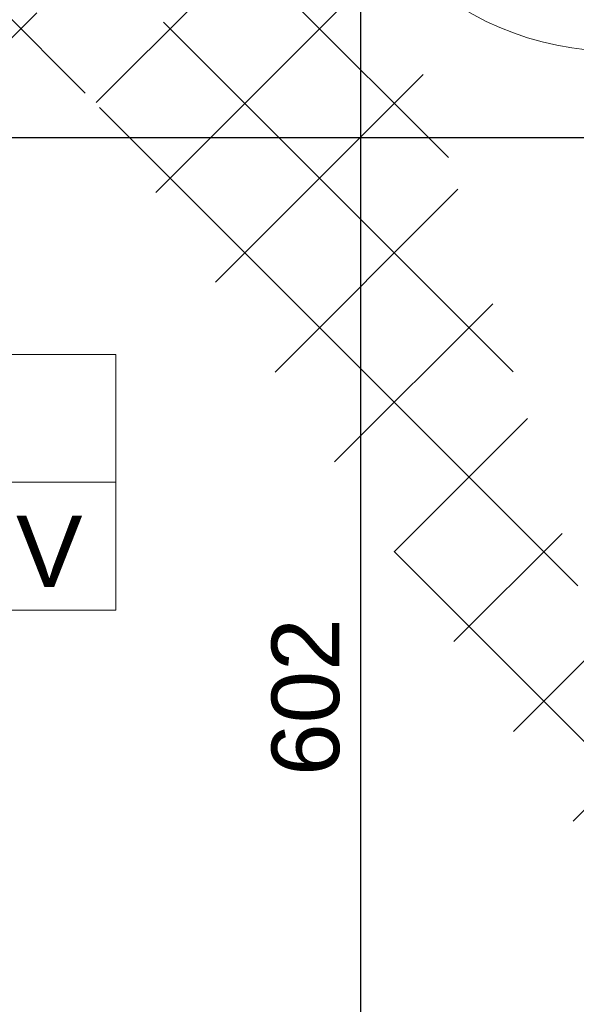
# Model space of a CAD drawing. Header units: millimetres. Extents: x -29624 to 9939, y -6894 to 6495.
# Tile 27 of 243: x -25694 to -25529, y 3578 to 3870. Entities that reach past the tile are written whole.
import ezdxf
from ezdxf.enums import TextEntityAlignment as Align

# ---------------------------------------------------------------- set-up
doc = ezdxf.new("R2010")
doc.units = ezdxf.units.MM
doc.header["$MEASUREMENT"] = 0
for name, color, linetype, lineweight in [('A_opisy', 81, 'Continuous', 13), ('A_stolarka', 20, 'Continuous', 15), ('A_wymiary', 253, 'Continuous', 9), ('A_ściany istniejące hatch', 82, 'Continuous', 9)]:
    doc.layers.add(name, color=color, linetype=linetype, lineweight=lineweight)
doc.styles.get("Standard").update_dxf_attribs({"font": 'arial.ttf'})
doc.dimstyles.new('1do100', dxfattribs={"dimtxt": 20, "dimasz": 15, "dimexe": 15, "dimexo": 0.625, "dimgap": 6, "dimtad": 1, "dimtxsty": 'Standard', "dimblk": 'ARCHTICK', "dimcen": 2.5, "dimadec": 0, "dimazin": 0, "dimtfac": 1, "dimtmove": 0, "dimatfit": 3, "dimldrblk": 'OBLIQUE', "dimfxl": 15, "dimfxlon": 1, "dimarcsym": 0})

# ---------------------------------------------------------------- blocks, each defined once
blk = doc.blocks.new('_ArchTick')
at = {"color": 0, "linetype": 'ByBlock', "const_width": 0.15}
blk.add_lwpolyline([(-0.5, -0.5), (0.5, 0.5)], dxfattribs=at)
blk = doc.blocks.new('*D1275')
at = {"layer": 'A_wymiary', "color": 0, "lineweight": -2, "transparency": 16777216}
for p, q in [((-25578.20712169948, 3970.323442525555), (-25608.20712169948, 3970.323442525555)), ((-25593.20712169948, 3970.323442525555), (-25593.20712169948, 3368.323442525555)), ((-25578.20712169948, 3368.323442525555), (-25608.20712169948, 3368.323442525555))]:
    blk.add_line(p, q, dxfattribs=at)
at = {"layer": 'Defpoints', "color": 0, "transparency": 16777216}
for p in [(-25103.05965633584, 3970.323442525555), (-25593.20712169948, 3368.323442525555), (-24658.05965633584, 3368.323442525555)]:
    blk.add_point(p, dxfattribs=at)
at = {"layer": 'A_wymiary', "color": 0, "lineweight": -2, "transparency": 16777216, "xscale": 15, "yscale": 15, "zscale": 15}
for p, rotation in [((-25593.20712169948, 3970.323442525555), 90), ((-25593.20712169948, 3368.323442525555), 270)]:
    blk.add_blockref('_ArchTick', p, dxfattribs=dict(at, rotation=rotation))
at = {"layer": 'A_wymiary', "color": 0, "transparency": 16777216, "insert": (-25609.41858145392, 3669.323442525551), "char_height": 20, "attachment_point": 5, "rotation": 90}
blk.add_mtext('602', dxfattribs=at)
blk = doc.blocks.new('_Oblique')
at = {"color": 0, "linetype": 'ByBlock', "lineweight": -2}
blk.add_line((-0.5, -0.5), (0.5, 0.5), dxfattribs=at)
blk = doc.blocks.new('*D1259')
at = {"layer": 'A_wymiary', "color": 0, "lineweight": -2, "transparency": 16777216}
for p, q in [((-26039.05965633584, 3819.836757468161), (-26039.05965633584, 3849.836757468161)), ((-25517.05965630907, 3819.836757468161), (-25517.05965630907, 3849.836757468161)), ((-26039.05965633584, 3834.836757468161), (-25517.05965630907, 3834.836757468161))]:
    blk.add_line(p, q, dxfattribs=at)
at = {"layer": 'Defpoints', "color": 0, "transparency": 16777216}
for p in [(-25517.05965630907, 3834.836757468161), (-26039.05965633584, 3669.323442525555), (-25517.05965630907, 3669.323442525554)]:
    blk.add_point(p, dxfattribs=at)
at = {"layer": 'A_wymiary', "color": 0, "lineweight": -2, "transparency": 16777216, "xscale": 15, "yscale": 15, "zscale": 15, "rotation": 180}
blk.add_blockref('_ArchTick', (-26039.05965633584, 3834.836757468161), dxfattribs=at)
at = {"layer": 'A_wymiary', "color": 0, "lineweight": -2, "transparency": 16777216, "xscale": 15, "yscale": 15, "zscale": 15}
blk.add_blockref('_ArchTick', (-25517.05965630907, 3834.836757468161), dxfattribs=at)
at = {"layer": 'A_wymiary', "color": 0, "transparency": 16777216, "insert": (-25778.05965632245, 3851.048217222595), "char_height": 20, "attachment_point": 5}
blk.add_mtext('522', dxfattribs=at)
blk = doc.blocks.new('*U1847')
blk.add_line((63.8127706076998, 50), (63.8127706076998, 0))
for points in [[(168.0988622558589, 25), (-1.608218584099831, 25), (-1.608218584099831, 50), (168.0988622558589, 50)], [(63.8127706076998, 0), (-1.608218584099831, 0), (-1.608218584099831, 50), (63.8127706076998, 50)], [(-1.608218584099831, 3.552713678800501e-15), (168.0988622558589, 1.07502772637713e-15), (168.0988622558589, 25), (-1.608218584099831, 25)]]:
    blk.add_lwpolyline(points, close=True)
at = {"insert": (47.18280978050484, 14.32589765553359), "char_height": 10, "attachment_point": 1}
blk.add_mtext_dynamic_manual_height_columns('m²', width=64.84177150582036, gutter_width=75, heights=[0], dxfattribs=at)
blk.add_attdef('NR', text='', height=14).set_placement((31.27604232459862, 36.87371778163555), align=Align.MIDDLE_CENTER)
for tag, p in [('NAZWA_POM.', (67.27913792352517, 36.87371778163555)), ('WYKOŃCZENIE', (68.17839194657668, 11.49736833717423))]:
    blk.add_attdef(tag, text='', height=14).set_placement(p, align=Align.MIDDLE_LEFT)
blk.add_attdef('POW', text='', height=14).set_placement((41.48388954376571, 11.50248429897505), align=Align.MIDDLE_RIGHT)

msp = doc.modelspace()

# ---------------------------------------------------------------- hatches: boundary and pattern name
at = {"layer": 'A_ściany istniejące hatch'}
h = msp.add_hatch(dxfattribs=at)
h.set_pattern_fill('NET', color=256, scale=250, angle=45)
h.set_pattern_definition([(45, (7385.571392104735, 0), (-22.09708691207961, 22.09708691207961), []), (135, (7385.571392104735, 0), (-22.09708691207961, -22.09708691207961), [])])
h.paths.add_polyline_path([(-24601.05965633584, 5156.323444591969), (-24559.05965633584, 5156.323441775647), (-24559.05965633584, 4894.323442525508), (-24349.05965633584, 4894.323442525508), (-24349.05965633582, 4852.323442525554), (-24601.05965633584, 4852.323442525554)], flags=16)
h.paths.add_polyline_path([(-24007.05800551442, 4880.323442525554), (-24007.05800551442, 4820.323442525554), (-24127.05965633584, 4820.323442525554), (-24127.05965633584, 4660.323442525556), (-24187.05965633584, 4660.323442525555), (-24187.05965633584, 4852.323442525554), (-24229.05965633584, 4852.323442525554), (-24229.05965633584, 4894.323442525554), (-24225.05965633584, 4894.323442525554), (-24225.05965633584, 5553.323442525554), (-24559.05965633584, 5553.323442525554), (-24559.05965633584, 5507.323442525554), (-24601.05965633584, 5507.323442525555), (-24601.05965633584, 5597.323442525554), (-24143.05965633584, 5597.323442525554), (-24143.05965931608, 5553.323442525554), (-24181.05965633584, 5553.323442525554), (-24181.05965633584, 4880.323442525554)], flags=17)
h.paths.add_polyline_path([(-23403.05965633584, 4880.323442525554), (-23261.05965633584, 4880.323442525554), (-23261.05965633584, 4942.323442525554), (-23217.05965633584, 4942.323442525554), (-23217.05965633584, 4657.323445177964), (-23277.05965633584, 4657.323445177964), (-23277.05965633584, 4820.323442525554), (-23403.05965633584, 4820.323442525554)], flags=17)
h.paths.add_polyline_path([(-23360.05965633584, 4000.323442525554), (-23277.05965633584, 4000.323442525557), (-23277.05965633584, 4115.323445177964), (-23217.05965633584, 4115.323445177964), (-23217.05965633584, 3942.323442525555), (-23277.05965633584, 3942.323442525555), (-23277.05965633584, 3975.323442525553), (-23360.05965633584, 3975.323442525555)], flags=17)
h.paths.add_polyline_path([(-23717.05965633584, 4570.323442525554), (-23687.05965633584, 4570.323442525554), (-23687.05965633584, 4540.323442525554), (-23717.05965633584, 4540.323442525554)], flags=17)
h.paths.add_polyline_path([(-23717.05965633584, 4276.323442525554), (-23687.05965633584, 4276.323442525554), (-23687.05965633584, 4306.323442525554), (-23717.05965633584, 4306.323442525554)], flags=17)
h.paths.add_polyline_path([(-24205.05965633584, 2730.323442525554), (-24145.05965633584, 2730.323442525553), (-24145.05965633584, 2570.323442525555), (-23907.05965633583, 2570.323442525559), (-23907.05965633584, 2750.323442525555), (-23847.05965633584, 2750.323442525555), (-23847.05965633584, 2570.323442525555), (-23277.05965633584, 2570.323442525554), (-23277.05965633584, 2720.323442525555), (-23217.05965633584, 2720.323442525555), (-23217.05965633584, 2510.323442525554), (-24205.05965633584, 2510.323442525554)])
h.paths.add_polyline_path([(-26687.05965227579, 5880.323442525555), (-26474.05965633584, 5880.32344487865), (-26474.05966137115, 5974.357659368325), (-26449.05965901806, 5974.35765319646), (-26449.05965901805, 5855.323442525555), (-26687.05965227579, 5855.323442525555)], flags=17)
h.paths.add_polyline_path([(-26054.05965633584, 5854.668952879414), (-26019.05965633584, 5854.668952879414), (-26019.05965633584, 5974.35765319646), (-26054.05965633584, 5974.35765319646)], flags=17)
h.paths.add_polyline_path([(-25764.05965630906, 4030.323442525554), (-25694.05966801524, 4030.323442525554), (-25694.05966801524, 3970.323442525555), (-25764.05965630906, 3970.323442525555)], flags=17)
h.paths.add_polyline_path([(-25354.05965630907, 4030.323442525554), (-25284.05965630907, 4030.323442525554), (-25284.05965630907, 3970.323442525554), (-25354.05965630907, 3970.323442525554)], flags=17)
h.paths.add_polyline_path([(-24913.05965630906, 4030.323442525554), (-24845.05966801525, 4030.323442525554), (-24845.05966801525, 3970.323442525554), (-24913.05965630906, 3970.323442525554)], flags=17)
h.paths.add_polyline_path([(-24710.05965630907, 4030.323442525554), (-24629.05966801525, 4030.323442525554), (-24629.05966801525, 3970.323442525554), (-24710.05965630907, 3970.323442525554)], flags=17)
h.paths.add_polyline_path([(-24127.05965633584, 4530.323438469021), (-24187.05965633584, 4530.323438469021), (-24187.05965633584, 4454.323442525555), (-24127.05965633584, 4454.323442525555)], flags=17)
h.paths.add_polyline_path([(-24559.05965633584, 5377.323440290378), (-24601.05965633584, 5377.323440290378), (-24601.05965633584, 5286.323444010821), (-24559.05965633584, 5286.323444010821)], flags=16)
h.paths.add_polyline_path([(-24013.05965633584, 5597.323442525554), (-23879.05965633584, 5597.323442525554), (-23879.05965633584, 5553.323442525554), (-24013.05965633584, 5553.323442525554)], flags=17)
h.paths.add_polyline_path([(-23261.05965633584, 5277.323444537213), (-23217.05965633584, 5277.323444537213), (-23217.05965633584, 5352.323442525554), (-23261.05965633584, 5352.323442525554)], flags=17)
h.paths.add_polyline_path([(-23261.05965633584, 5072.323442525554), (-23217.05965633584, 5072.323442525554), (-23217.05965633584, 5147.323442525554), (-23261.05965633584, 5147.323442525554)], flags=17)
h.paths.add_polyline_path([(-23277.05965633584, 4451.32344741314), (-23217.05965633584, 4451.32344741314), (-23217.05965633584, 4527.323445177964), (-23277.05965633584, 4527.323445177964)], flags=17)
h.paths.add_polyline_path([(-23277.05965633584, 4245.32344741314), (-23217.05965633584, 4245.32344741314), (-23217.05965633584, 4321.323445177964), (-23277.05965633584, 4321.323445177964)], flags=17)
h.paths.add_polyline_path([(-23277.05965633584, 3737.323444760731), (-23217.05965633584, 3737.323444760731), (-23217.05965633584, 3812.323442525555), (-23277.05965633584, 3812.323442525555)], flags=17)
h.paths.add_polyline_path([(-23277.05965633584, 3532.323444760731), (-23217.05965633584, 3532.323444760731), (-23217.05965633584, 3607.323442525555), (-23277.05965633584, 3607.323442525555)], flags=17)
h.paths.add_polyline_path([(-23277.05965633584, 3060.32344476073), (-23217.05965633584, 3060.32344476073), (-23217.05965633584, 3130.323442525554), (-23277.05965633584, 3130.323442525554)], flags=17)
h.paths.add_polyline_path([(-23217.05965633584, 2855.323442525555), (-23277.05965633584, 2855.323442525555), (-23277.05965633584, 2925.323442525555), (-23217.05965633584, 2925.323442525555)], flags=17)
h.paths.add_polyline_path([(-24502.05965659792, 2970.323442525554), (-24432.05965633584, 2970.323442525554), (-24432.05965633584, 2910.323442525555), (-24502.05965659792, 2910.323442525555)], flags=17)
h.paths.add_polyline_path([(-24707.05965633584, 2910.323442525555), (-24637.05965633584, 2910.323442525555), (-24637.05965633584, 2970.323442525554), (-24707.05965633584, 2970.323442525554)], flags=17)
h.paths.add_polyline_path([(-24912.05965659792, 2970.323442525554), (-24842.05965633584, 2970.323442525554), (-24842.05965633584, 2910.323442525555), (-24912.05965659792, 2910.323442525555)], flags=17)
h.paths.add_polyline_path([(-25169.05965633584, 2910.323442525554), (-25047.05966804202, 2910.323442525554), (-25047.05966804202, 2970.323442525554), (-25169.05965633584, 2970.323442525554)], flags=17)
h.paths.add_polyline_path([(-25374.05965659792, 2970.323442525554), (-25304.05965633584, 2970.323442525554), (-25304.05965633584, 2910.323442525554), (-25374.05965659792, 2910.323442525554)], flags=17)
h.paths.add_polyline_path([(-25579.05965633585, 2910.323442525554), (-25509.05965633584, 2910.323442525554), (-25509.05965633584, 2970.323442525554), (-25579.05965633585, 2970.323442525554)], flags=17)
h.paths.add_polyline_path([(-25784.05965659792, 2970.323442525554), (-25714.05965633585, 2970.323442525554), (-25714.05965633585, 2910.323442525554), (-25784.05965659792, 2910.323442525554)], flags=17)
h.paths.add_polyline_path([(-23895.05965633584, 2970.323442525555), (-23981.55965633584, 2970.323442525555), (-23981.54424533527, 2910.323442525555), (-23907.05965633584, 2910.323442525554), (-23907.05965633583, 2860.323442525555), (-23847.05965633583, 2860.323442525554), (-23847.05965633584, 3103.823442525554), (-23895.05965633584, 3103.823442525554)], flags=17)
h.paths.add_polyline_path([(-24091.55965633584, 2970.323442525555), (-24091.54424533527, 2910.323442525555), (-24145.05965633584, 2910.323442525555), (-24145.05965633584, 2870.323442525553), (-24205.05965633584, 2870.323442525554), (-24205.05965633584, 2910.323442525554), (-24297.05965633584, 2910.323442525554), (-24297.05965633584, 2970.323442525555)], flags=17)
h.paths.add_polyline_path([(-26079.05965633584, 2864.323442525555), (-26019.05965633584, 2864.323442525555), (-26019.05965633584, 2910.323442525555), (-25919.05965633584, 2910.323442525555), (-25919.05966804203, 2970.323442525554), (-26079.05965633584, 2970.323442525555)], flags=17)
h.paths.add_polyline_path([(-24289.05965630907, 4030.323442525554), (-24187.05965633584, 4030.323442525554), (-24187.05965633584, 4324.323442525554), (-24127.05965633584, 4324.32343846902), (-24127.05965633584, 4000.323442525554), (-24110.05965633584, 4000.323442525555), (-24110.05965633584, 3975.323442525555), (-24127.05965633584, 3975.323442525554), (-24127.05965633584, 3620.323442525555), (-24100.05965633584, 3620.323442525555), (-24100.05965633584, 3540.323442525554), (-24127.05965633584, 3540.323442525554), (-24127.05965633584, 3320.323442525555), (-24302.55965633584, 3320.323442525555), (-24302.55965633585, 3368.323442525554), (-24167.05965633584, 3368.323442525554), (-24167.05965633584, 3970.323442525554), (-24289.05965657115, 3970.323442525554)], flags=17)
h.paths.add_polyline_path([(-24494.05965630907, 4030.323442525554), (-24424.05965630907, 4030.323442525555), (-24424.05965630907, 3970.323442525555), (-24457.05965633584, 3970.323442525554), (-24457.05965633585, 3804.323442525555), (-24489.05965633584, 3804.323445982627), (-24489.05965633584, 3970.323442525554), (-24494.05965630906, 3970.323442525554)], flags=17)
h.paths.add_polyline_path([(-24736.05965633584, 3368.323442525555), (-24489.05965633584, 3368.323442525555), (-24489.05965633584, 3518.323447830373), (-24457.05965633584, 3518.3234443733), (-24457.05965633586, 3368.323442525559), (-24412.55965633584, 3368.323442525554), (-24412.55965633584, 3320.323442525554), (-24736.05965633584, 3320.323442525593)], flags=17)
h.paths.add_polyline_path([(-25725.05965633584, 3368.323442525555), (-25725.05965633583, 3320.323442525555), (-25485.05965633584, 3320.323442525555), (-25485.05965633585, 3368.323442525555), (-25489.05965630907, 3368.323442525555), (-25489.05965630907, 3460.323442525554), (-25517.05965630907, 3460.323442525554), (-25517.05965630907, 3368.323442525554)], flags=17)
h.paths.add_polyline_path([(-26079.05965633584, 4061.323442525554), (-26019.05965633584, 4061.323442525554), (-26019.05965633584, 4030.323442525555), (-25899.05965630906, 4030.323442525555), (-25899.05966801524, 3970.323442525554), (-26039.05965633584, 3970.323442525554), (-26039.05965633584, 3368.323442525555), (-25835.05965633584, 3368.323442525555), (-25835.05965633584, 3320.323442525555), (-26079.05965633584, 3320.323442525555)], flags=17)
h.paths.add_polyline_path([(-26019.05965633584, 4357.738516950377), (-26079.05965633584, 4357.738516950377), (-26079.05965633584, 4201.323453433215), (-26019.05965633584, 4201.323453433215)], flags=17)
h.paths.add_polyline_path([(-26019.05965633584, 4572.297004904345), (-26079.05965633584, 4572.297004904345), (-26079.05965633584, 4492.738518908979), (-26019.05965633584, 4492.738518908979)], flags=17)
h.paths.add_polyline_path([(-26019.05965633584, 4787.323442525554), (-26079.05965633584, 4787.323442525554), (-26079.05965633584, 4707.297013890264), (-26019.05965633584, 4707.297013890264)], flags=17)
h.paths.add_polyline_path([(-26019.05965633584, 5107.323442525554), (-26079.05965633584, 5107.323442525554), (-26079.05965633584, 4922.323442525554), (-26019.05965633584, 4922.323442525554)], flags=17)
h.paths.add_polyline_path([(-26019.05965633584, 5312.323442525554), (-26079.05965633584, 5312.323442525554), (-26079.05965633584, 5242.323455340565), (-26019.05965633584, 5242.323455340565)], flags=17)
h.paths.add_polyline_path([(-26019.05965633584, 5527.323442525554), (-26079.05965633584, 5527.323442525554), (-26079.05965633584, 5447.323442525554), (-26019.05965633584, 5447.323442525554)], flags=17)
h.paths.add_polyline_path([(-27069.05965633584, 5252.439788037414), (-27129.05965633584, 5252.439788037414), (-27129.05965633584, 5322.419772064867), (-27069.05965633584, 5322.419772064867), (-27069.05965633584, 5324.323442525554), (-26609.05965633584, 5324.323442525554), (-26609.05965633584, 5314.323442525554), (-26640.15965633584, 5314.323442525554), (-26640.15965633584, 5238.323442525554), (-26655.15965633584, 5238.323442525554), (-26655.15965633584, 5314.323442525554), (-26911.05965633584, 5314.323442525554), (-26911.05965633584, 5299.320287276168), (-26918.05965633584, 5299.320287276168), (-26918.05965633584, 5314.323442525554), (-27069.05965633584, 5314.323442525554)])
h.paths.add_polyline_path([(-27069.05965633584, 5197.323442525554), (-27069.05965633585, 5204.323442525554), (-26918.05965633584, 5204.323442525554), (-26918.05965633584, 5209.320288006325), (-26911.05965633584, 5209.320288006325), (-26911.05965633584, 5186.842374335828), (-26918.05965633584, 5186.842373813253), (-26918.05965633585, 5197.323442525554)], flags=17)
h.paths.add_polyline_path([(-27129.05965633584, 5117.439788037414), (-27069.05965633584, 5117.439788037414), (-27069.05965633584, 5087.323442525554), (-26918.05965633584, 5087.323442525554), (-26918.05965633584, 5096.842374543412), (-26911.05965633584, 5096.842374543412), (-26911.05965633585, 5087.323442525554), (-26655.15965633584, 5087.323442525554), (-26655.15965633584, 5143.323442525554), (-26640.15965633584, 5143.323442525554), (-26640.15965633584, 5087.323442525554), (-26612.05965609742, 5087.323442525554), (-26612.05965633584, 5072.323442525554), (-27069.05965633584, 5072.323442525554), (-27069.05965633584, 5046.959804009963), (-27129.05965633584, 5046.959804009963)])
h.paths.add_polyline_path([(-27129.05965633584, 4916.959804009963), (-27069.05965633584, 4916.959804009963), (-27069.05965633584, 4872.323442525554), (-26477.05965633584, 4872.323442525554), (-26477.05965633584, 4889.588796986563), (-26429.05965633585, 4889.588796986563), (-26429.05965633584, 4560.322612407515), (-26477.05965633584, 4560.322612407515), (-26477.05965633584, 4832.323442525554), (-27069.05965633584, 4832.323442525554), (-27069.05965633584, 4754.452296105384), (-27129.05965633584, 4754.452296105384)])
h.paths.add_polyline_path([(-27129.05965633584, 4414.472312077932), (-27069.05965633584, 4414.472312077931), (-27069.05965633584, 4392.323442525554), (-26477.05965633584, 4392.323442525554), (-26477.05965633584, 4450.322612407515), (-26429.05965633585, 4450.322612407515), (-26429.05965633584, 4053.322612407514), (-26477.05965633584, 4053.322612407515), (-26477.05965633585, 4367.323442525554), (-27069.05965633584, 4367.323442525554), (-27069.05965633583, 4344.256026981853), (-27129.05965633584, 4344.256026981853)])
h.paths.add_polyline_path([(-27129.05965633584, 4000.125357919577), (-27069.05965633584, 4000.125357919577), (-27069.05965633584, 3930.323442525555), (-26477.05965633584, 3930.323442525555), (-26477.05965633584, 3943.322612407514), (-26429.05965633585, 3943.322612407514), (-26429.05965633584, 3884.684373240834), (-26477.05965633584, 3884.684373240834), (-26477.05965633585, 3887.323442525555), (-27069.05965633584, 3887.323442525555), (-27069.05965633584, 3835.125357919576), (-27129.05965633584, 3835.125357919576)])
h.paths.add_polyline_path([(-27129.05965633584, 3700.125357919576), (-27069.05965633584, 3700.125357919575), (-27069.05965633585, 3645.543180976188), (-27010.05965633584, 3645.543180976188), (-27010.05965633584, 3787.240861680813), (-27000.69587569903, 3787.240861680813), (-27000.69587692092, 3781.240861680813), (-27004.05965633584, 3781.240861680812), (-27004.05965633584, 3645.543180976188), (-26907.05965633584, 3645.543180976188), (-26907.05965633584, 3781.240861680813), (-26911.69587692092, 3781.240861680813), (-26911.69587692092, 3787.240861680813), (-26896.5144484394, 3787.240861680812), (-26896.5144484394, 3781.240861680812), (-26901.05965633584, 3781.240861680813), (-26901.05965633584, 3645.543180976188), (-26804.05965633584, 3645.543180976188), (-26804.05965633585, 3781.240861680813), (-26807.5144484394, 3781.240861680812), (-26807.51444953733, 3787.240861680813), (-26798.05965633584, 3787.240861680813), (-26798.05965633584, 3752.240861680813), (-26793.88796868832, 3752.240861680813), (-26793.88796868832, 3746.240861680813), (-26798.05965633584, 3746.240861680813), (-26798.05965633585, 3645.543180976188), (-26630.05965633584, 3645.543180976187), (-26630.05965633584, 3746.240861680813), (-26704.88796654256, 3746.240861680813), (-26704.88796753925, 3752.240861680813), (-26624.05965633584, 3752.240861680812), (-26624.05965633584, 3645.543180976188), (-26477.05965633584, 3645.543180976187), (-26477.05965633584, 3774.684373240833), (-26429.05965633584, 3774.684373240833), (-26429.05965633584, 3627.829504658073), (-26477.05965633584, 3627.829504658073), (-26477.05965633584, 3630.543180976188), (-26624.05965633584, 3630.543180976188), (-26624.05965633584, 3588.24317934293), (-26630.05965633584, 3588.243180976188), (-26630.05965633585, 3630.543180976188), (-27069.05965633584, 3630.543180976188), (-27129.05965633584, 3630.543180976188)])
h.paths.add_polyline_path([(-27129.05965633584, 4549.472312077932), (-27069.05965633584, 4549.472312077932), (-27069.05965633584, 4619.452296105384), (-27129.05965633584, 4619.452296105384)])
h.paths.add_polyline_path([(-27129.05965633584, 4135.125357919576), (-27069.05965633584, 4135.125357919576), (-27069.05965633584, 4209.256026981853), (-27129.05965633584, 4209.256026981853)], flags=17)
h.paths.add_polyline_path([(-27129.05965633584, 3425.563196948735), (-27069.05965633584, 3425.563196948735), (-27069.05965633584, 3495.543180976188), (-27129.05965633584, 3495.543180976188)], flags=17)
h.paths.add_polyline_path([(-27129.05965633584, 3220.583212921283), (-27129.05965633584, 3290.563196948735), (-27069.05965633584, 3290.563196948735), (-27069.05965633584, 3280.563196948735), (-27022.05965633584, 3280.563196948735), (-27022.05965633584, 3451.543196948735), (-27010.8489369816, 3451.543196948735), (-27010.8489369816, 3445.543196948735), (-27016.05965633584, 3445.543196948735), (-27016.05965633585, 3280.563196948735), (-26917.05965633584, 3280.563196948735), (-26917.05965633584, 3445.543196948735), (-26921.84893456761, 3445.543196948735), (-26921.84893456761, 3451.543196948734), (-26906.54779697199, 3451.543196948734), (-26906.54779697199, 3445.543196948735), (-26911.05965633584, 3445.543196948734), (-26911.05965633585, 3280.563196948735), (-26814.05965633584, 3280.563196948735), (-26814.05965633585, 3445.543196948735), (-26817.54779522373, 3445.543196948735), (-26817.54779826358, 3451.543196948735), (-26803.51444971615, 3451.543196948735), (-26803.5144484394, 3445.543196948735), (-26808.05965633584, 3445.543196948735), (-26808.05965633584, 3280.563196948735), (-26711.05965633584, 3280.563196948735), (-26711.05965633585, 3445.543196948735), (-26714.5144484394, 3445.543196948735), (-26714.5144484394, 3451.543196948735), (-26711.05965633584, 3451.543196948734), (-26711.05965633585, 3495.543180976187), (-26630.05965633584, 3495.543180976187), (-26630.05965633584, 3499.243179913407), (-26624.05965633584, 3499.243179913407), (-26624.05965633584, 3485.215646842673), (-26630.05965633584, 3485.215646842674), (-26630.05965633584, 3489.543180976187), (-26705.05965633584, 3489.543180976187), (-26705.05965633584, 3280.563196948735), (-26630.05965633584, 3280.563196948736), (-26630.05965633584, 3396.215642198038), (-26624.05965633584, 3396.21564435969), (-26624.05965633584, 3280.563196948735), (-26477.05965633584, 3280.563196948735), (-26477.05965633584, 3517.829504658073), (-26429.05965633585, 3517.829504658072), (-26429.05965633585, 3084.023442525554), (-26477.05965633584, 3084.023442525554), (-26477.05965633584, 3265.563196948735), (-26624.05965633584, 3265.563196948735), (-26624.05965633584, 3168.053688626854), (-26630.05965633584, 3168.053688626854), (-26630.05965633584, 3265.563196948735), (-26705.05965633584, 3265.563196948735), (-26705.05965633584, 3072.723442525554), (-26630.05965633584, 3072.723442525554), (-26630.05965633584, 3079.05368821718), (-26624.05965633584, 3079.05368821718), (-26624.05965633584, 3063.023443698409), (-26630.05965633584, 3063.023442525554), (-26630.05965633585, 3066.723442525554), (-26711.05965633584, 3066.723442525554), (-26711.05965633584, 3140.323442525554), (-26714.5144484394, 3140.323442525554), (-26714.5144484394, 3146.323442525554), (-26711.05965633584, 3146.323442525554), (-26711.05965633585, 3265.563196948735), (-26808.05965633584, 3265.563196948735), (-26808.05965633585, 3146.323442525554), (-26803.51444929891, 3146.323442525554), (-26803.5144484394, 3140.323442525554), (-26817.54779697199, 3140.323442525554), (-26817.54779522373, 3146.323442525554), (-26814.05965633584, 3146.323442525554), (-26814.05965633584, 3265.563196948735), (-26911.05965633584, 3265.563196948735), (-26911.05965633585, 3146.323442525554), (-26906.54779697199, 3146.323442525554), (-26906.54779697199, 3140.323442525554), (-26921.84893562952, 3140.323442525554), (-26921.84893456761, 3146.323442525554), (-26917.05965633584, 3146.323442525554), (-26917.05965633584, 3265.563196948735), (-27016.05965633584, 3265.563196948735), (-27016.05965633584, 3146.323442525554), (-27010.84893516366, 3146.323442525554), (-27010.8489369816, 3140.323442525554), (-27022.05965633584, 3140.323442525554), (-27022.05965633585, 3265.563196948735), (-27069.05965633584, 3265.563196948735), (-27069.05965633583, 3220.583212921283)])
h.paths.add_polyline_path([(-27009.05965633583, 2829.323442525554), (-27069.05965633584, 2829.323442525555), (-27069.05965633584, 2910.323442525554), (-27129.05965633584, 2910.323442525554), (-27129.05965633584, 3085.583212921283), (-27069.05965633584, 3085.583212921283), (-27069.05965633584, 2970.323442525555), (-26630.05965633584, 2970.323442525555), (-26630.05965633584, 2974.023442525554), (-26624.05965633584, 2974.023443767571), (-26624.05965633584, 2970.323442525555), (-26477.05965633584, 2970.323442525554), (-26477.05965633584, 2974.023442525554), (-26429.05965633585, 2974.023442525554), (-26429.05965633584, 2919.323443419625), (-26454.05965633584, 2919.323442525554), (-26454.05965633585, 2930.323442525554), (-26624.05965633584, 2930.323442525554), (-26624.05965633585, 2925.583212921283), (-26630.05965633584, 2925.583212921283), (-26630.05965633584, 2930.323442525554), (-26814.05965633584, 2930.323442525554), (-26814.05965633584, 2890.070277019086), (-26839.05965633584, 2890.070277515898), (-26839.05965633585, 2930.323442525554), (-27009.05965633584, 2930.323442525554)])
h.paths.add_polyline_path([(-27009.05965633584, 2580.323442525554), (-27009.05965633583, 2619.323442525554), (-27069.05965633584, 2619.323442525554), (-27069.05965633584, 2520.323442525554), (-26019.05965633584, 2520.323442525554), (-26019.05965633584, 2724.323442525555), (-26079.05965633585, 2724.323442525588), (-26079.05965633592, 2580.323442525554)])
edge = h.paths.add_edge_path()
edge.add_line((-23749.05965633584, 5597.323442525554), (-23749.05965991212, 5553.323442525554))
edge.add_line((-23749.05965991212, 5553.323442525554), (-23711.05965633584, 5553.323442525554))
edge.add_line((-23711.05965633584, 5553.323442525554), (-23711.05965633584, 5403.323442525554))
edge.add_line((-23711.05965633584, 5403.323442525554), (-23684.05965633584, 5403.323442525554))
edge.add_line((-23684.05965633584, 5403.323442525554), (-23684.05965633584, 5553.323442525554))
edge.add_line((-23684.05965633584, 5553.323442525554), (-23261.05965633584, 5553.323442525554))
edge.add_line((-23261.05965633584, 5553.323442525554), (-23261.05965633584, 5482.323440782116))
edge.add_line((-23261.05965633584, 5482.323440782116), (-23217.05965633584, 5482.323442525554))
edge.add_line((-23217.05965633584, 5482.323442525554), (-23217.05965633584, 5597.323442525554))
edge.add_line((-23217.05965633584, 5597.323442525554), (-23749.05965633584, 5597.323485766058))
edge.add_line((-27084.05965633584, 5974.357659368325), (-27049.05965633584, 5974.357659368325))
edge.add_line((-27049.05965633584, 5974.357659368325), (-27049.05964925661, 5880.32344487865))
edge.add_line((-27049.05964925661, 5880.32344487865), (-26867.05965633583, 5880.32344487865))
edge.add_line((-26867.05965633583, 5880.32344487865), (-26867.05965218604, 5855.323442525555))
edge.add_line((-26867.05965218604, 5855.323442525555), (-27084.05965633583, 5855.323442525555))
edge.add_line((-27084.05965633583, 5855.323442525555), (-27084.05965633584, 5974.35765319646))
edge.add_line((-25489.05965630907, 3570.323442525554), (-25517.05965630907, 3570.323442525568))
edge.add_line((-25517.05965630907, 3570.323442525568), (-25517.05965624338, 3855.323442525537))
edge.add_line((-25517.05965624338, 3855.323442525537), (-25489.0596563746, 3855.323442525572))
edge.add_line((-25489.0596563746, 3855.323442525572), (-25489.05965617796, 3775.342492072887))
edge.add_line((-25489.05965617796, 3775.342492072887), (-25489.05965630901, 3683.71488578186))
edge.add_line((-25489.05965630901, 3683.71488578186), (-25489.05965630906, 3580.323442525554))
edge.add_line((-25489.05965630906, 3580.323442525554), (-25489.05966801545, 3570.323442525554))
edge.add_line((-26179.05965633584, 5852.323442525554), (-26019.05965633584, 5852.323442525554))
edge.add_line((-26019.05965633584, 5852.323442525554), (-26019.05965633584, 5662.323442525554))
edge.add_line((-26019.05965633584, 5662.323442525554), (-26079.05965633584, 5662.323442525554))
edge.add_line((-26079.05965633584, 5662.323442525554), (-26079.05965633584, 5792.323442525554))
edge.add_line((-26079.05965633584, 5792.323442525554), (-26179.05965633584, 5792.323442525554))
edge.add_line((-26179.05965633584, 5792.323442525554), (-26179.05965821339, 5852.323442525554))
edge.add_line((-26687.05965052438, 5852.323442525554), (-26329.05965633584, 5852.323442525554))
edge.add_line((-26329.05965633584, 5852.323442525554), (-26329.05965633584, 5792.323442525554))
edge.add_line((-26329.05965633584, 5792.323442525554), (-26429.05965633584, 5792.323442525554))
edge.add_line((-26429.05965633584, 5792.323442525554), (-26429.05965633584, 4999.588796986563))
edge.add_line((-26429.05965633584, 4999.588796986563), (-26477.05965633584, 4999.588796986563))
edge.add_line((-26477.05965633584, 4999.588796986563), (-26477.05965633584, 5072.323442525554))
edge.add_line((-26477.05965633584, 5072.323442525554), (-26517.05965299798, 5072.323442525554))
edge.add_line((-26517.05965299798, 5072.323442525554), (-26517.05965633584, 5087.323442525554))
edge.add_line((-26517.05965633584, 5087.323442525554), (-26477.05965633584, 5087.323442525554))
edge.add_line((-26477.05965633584, 5087.323442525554), (-26477.05965633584, 5792.323442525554))
edge.add_line((-26477.05965633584, 5792.323442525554), (-26687.05965141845, 5792.323442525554))
edge.add_line((-26687.05965141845, 5792.323442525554), (-26687.05965633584, 5852.323442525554))
edge.add_line((-26839.05965633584, 2790.070277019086), (-26814.05965633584, 2790.07027602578))
edge.add_line((-26814.05965633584, 2790.07027602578), (-26814.05965633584, 2755.323442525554))
edge.add_line((-26814.05965633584, 2755.323442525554), (-26454.05965633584, 2755.323442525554))
edge.add_line((-26454.05965633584, 2755.323442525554), (-26454.05965633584, 2821.355609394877))
edge.add_line((-26454.05965633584, 2821.355609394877), (-26429.05965633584, 2821.355609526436))
edge.add_line((-26429.05965633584, 2821.355609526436), (-26429.05965633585, 2750.323442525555))
edge.add_line((-26429.05965633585, 2750.323442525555), (-26759.05965633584, 2750.323442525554))
edge.add_line((-26759.05965633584, 2750.323442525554), (-26759.05965633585, 2730.323442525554))
edge.add_line((-26759.05965633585, 2730.323442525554), (-26839.05965633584, 2730.323442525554))
edge.add_line((-26839.05965633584, 2730.323442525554), (-26839.05965396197, 2790.070277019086))
h.paths.add_polyline_path([(-25059.05965633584, 3855.323442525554), (-25099.05965633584, 3855.323442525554), (-25099.05965633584, 3368.323442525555), (-25375.05965633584, 3368.323442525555), (-25375.05965633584, 3320.323442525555), (-24846.05965633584, 3320.323442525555), (-24846.05965633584, 3368.323442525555), (-25059.05965633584, 3368.323442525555)], flags=17)
h.paths.add_polyline_path([(-25099.05965633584, 3955.323442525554), (-25059.05965633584, 3955.323442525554), (-25059.05965633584, 3970.323442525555), (-25048.05965630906, 3970.323442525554), (-25048.05965630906, 4030.323442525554), (-25149.05965630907, 4030.323442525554), (-25149.05965657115, 3970.323442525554), (-25099.05965633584, 3970.323442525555)], flags=17)
h.paths.add_polyline_path([(-23578.05965693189, 4820.323442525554), (-23832.05800551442, 4820.323442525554), (-23832.05800239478, 4880.323442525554), (-23711.05965633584, 4880.323442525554), (-23711.05965633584, 4953.323446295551), (-23684.05965633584, 4953.323446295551), (-23684.05965633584, 4880.323442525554), (-23578.05965693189, 4880.323442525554)], flags=17)
h.paths.add_polyline_path([(-23789.5634736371, 3577.323442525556), (-23779.5634736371, 3577.323442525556), (-23779.5634736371, 3592.323442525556), (-23789.5634736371, 3592.323442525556)], flags=17)
h.paths.add_polyline_path([(-23699.5634736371, 3749.323442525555), (-23684.5634736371, 3749.323442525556), (-23684.5634736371, 3975.323442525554), (-23644.05965633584, 3975.323442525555), (-23644.05965261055, 4000.323442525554), (-24000.05965633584, 4000.323442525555), (-24000.05965633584, 3975.323442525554), (-23939.05965633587, 3975.323442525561), (-23939.05965633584, 3749.323442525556), (-23921.05965633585, 3749.323442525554), (-23921.05965633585, 3759.323442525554), (-23929.05965633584, 3759.323442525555), (-23929.05965633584, 3975.323442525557), (-23789.5634736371, 3975.323442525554), (-23789.5634736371, 3759.323442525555), (-23836.05965762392, 3759.323442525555), (-23836.05965762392, 3749.323442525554), (-23774.56347214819, 3749.323442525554), (-23774.56347214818, 3759.323442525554), (-23779.56347363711, 3759.323442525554), (-23779.5634736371, 3975.323442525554), (-23694.56347363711, 3975.323442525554), (-23694.56347363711, 3759.323442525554), (-23699.5634736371, 3759.323442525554)], flags=17)
h.paths.add_polyline_path([(-23929.05965633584, 3592.323442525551), (-23939.05965633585, 3592.323442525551), (-23939.05965633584, 3368.323442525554), (-23997.05965633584, 3368.323442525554), (-23997.05965633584, 3320.323442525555), (-23895.05965633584, 3320.323442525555), (-23895.05965633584, 3213.823442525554), (-23847.05965633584, 3213.823442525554), (-23847.05965633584, 3320.323442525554), (-23277.05965633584, 3320.323442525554), (-23277.05965633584, 3265.32344476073), (-23217.05965633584, 3265.323442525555), (-23217.05965633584, 3402.323442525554), (-23277.05965633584, 3402.323442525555), (-23277.05965633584, 3368.323442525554), (-23779.5634736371, 3368.323442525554), (-23779.5634736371, 3477.323442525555), (-23789.5634736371, 3477.323442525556), (-23789.5634736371, 3368.323442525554), (-23929.05965633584, 3368.323442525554)], flags=17)
h.paths.add_polyline_path([(-27129.05965633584, 5662.39975609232), (-27069.05965633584, 5662.399756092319), (-27069.05965633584, 5792.323442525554), (-26867.05966393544, 5792.323442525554), (-26867.05966393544, 5852.323442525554), (-27129.05965633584, 5852.323442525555)])
h.paths.add_polyline_path([(-27069.05965633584, 5527.399756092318), (-27129.05965633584, 5527.399756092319), (-27129.05965633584, 5457.419772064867), (-27069.05965633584, 5457.419772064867)])

# ---------------------------------------------------------------- linework, layer by layer
at = {"layer": 'A_stolarka'}
msp.add_arc((-25517.05965630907, 3950.323442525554), 90, 180, 270, dxfattribs=at)

# ---------------------------------------------------------------- block references
at = {"layer": 'A_opisy'}
ref = msp.add_blockref('*U1847', (-25919.80299859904, 3695.070964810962), dxfattribs=dict(at, xscale=1.512, yscale=1.512, zscale=1.512))
ref.add_attrib('NR', '1.15', dxfattribs={"layer": '0', "height": 21.168}).set_placement((-25872.51362260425, 3750.824026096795), align=Align.MIDDLE_CENTER)
ref.add_attrib('NAZWA_POM.', 'SALA', dxfattribs={"layer": '0', "height": 21.168}).set_placement((-25818.07694205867, 3750.824026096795), align=Align.MIDDLE_LEFT)
ref.add_attrib('POW.', '31.42', dxfattribs={"layer": '0', "height": 18.14399999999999}).set_placement((-25851.38582909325, 3712.462721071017), align=Align.MIDDLE_RIGHT)
ref.add_attrib('WYKOŃCZENIE', 'Wykł. PCV', dxfattribs={"layer": '0', "height": 21.168}).set_placement((-25816.71726997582, 3712.45498573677), align=Align.MIDDLE_LEFT)

# ---------------------------------------------------------------- dimensions: what is measured, and where the dimension line sits
at = {"layer": 'A_wymiary'}
dim = msp.add_linear_dim(base=(-25593.20712169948, 3368.323442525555), p1=(-25103.05965633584, 3970.323442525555), p2=(-24658.05965633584, 3368.323442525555), angle=270, dimstyle='1do100', dxfattribs=at)
dim.commit()
dim.dimension.update_dxf_attribs({"geometry": '*D1275', "text_midpoint": (-25609.41858145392, 3669.323442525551)})
dim = msp.add_linear_dim(base=(-25517.05965630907, 3834.836757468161), p1=(-26039.05965633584, 3669.323442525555), p2=(-25517.05965630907, 3669.323442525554), dimstyle='1do100', dxfattribs=at)
dim.commit()
dim.dimension.update_dxf_attribs({"geometry": '*D1259', "text_midpoint": (-25778.05965632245, 3851.048217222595)})

doc.saveas('drawing.dxf')
